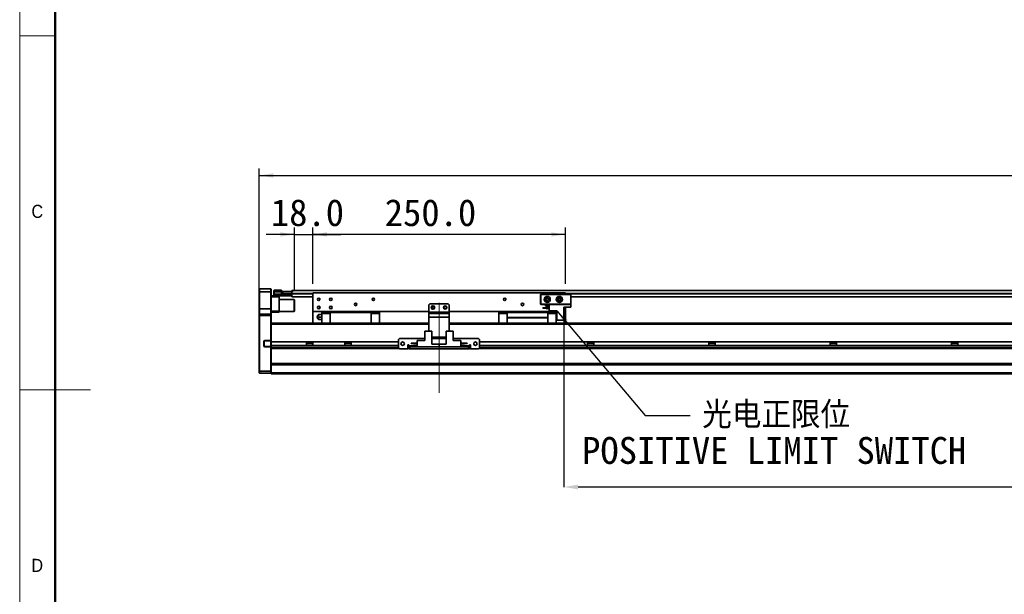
# Model space of a CAD drawing. Header units: millimetres. Extents: x 35 to 2905, y 35 to 2044.
# Tile 2 of 10: x 35 to 1009, y 837 to 1406. Entities that reach past the tile are written whole.
import ezdxf

# ---------------------------------------------------------------- set-up
doc = ezdxf.new("R2010")
doc.units = ezdxf.units.MM
doc.header["$LTSCALE"] = 7
doc.header["$PDSIZE"] = -1
doc.linetypes.add('CENTERX2', pattern=[20.32, 12.7, -2.54, 2.54, -2.54])
doc.layers.add('黑色实线', color=7, linetype='Continuous')
doc.styles.add('SLDTEXTSTYLE1', font='Gothic.ttf', dxfattribs={"width": 0.913})
doc.styles.add('SLDTEXTSTYLE8', font='txt')
doc.styles.add('SLDTEXTSTYLE9', font='txt', dxfattribs={"bigfont": 'bigfont'})
doc.dimstyles.new('SLDDIMSTYLE0', dxfattribs={"dimtxt": 26.6, "dimasz": 14, "dimexe": 0, "dimexo": 0.0625, "dimgap": 6.65, "dimtad": 2, "dimdec": 1, "dimrnd": 1e-09, "dimzin": 4, "dimdsep": 46, "dimtxsty": 'SLDTEXTSTYLE8', "dimsah": 1, "dimcen": 0.09, "dimadec": 0, "dimazin": 1, "dimtfac": 1, "dimtdec": 1, "dimtmove": 0, "dimatfit": 0, "dimfxl": 0, "dimfrac": 2, "dimtolj": 1, "dimtzin": 12, "dimarcsym": 0})
doc.dimstyles.new('SLDDIMSTYLE2', dxfattribs={"dimtxt": 0.18, "dimasz": 14, "dimexe": 0, "dimexo": 0.0625, "dimgap": 0, "dimtad": 0, "dimtih": 1, "dimtoh": 1, "dimdec": 0, "dimrnd": 1e-09, "dimzin": 0, "dimdsep": 46, "dimtxsty": 'Standard', "dimsah": 1, "dimcen": 0.09, "dimadec": 0, "dimazin": 0, "dimtfac": 14, "dimtdec": 0, "dimtofl": 0, "dimtmove": 0, "dimatfit": 3, "dimfxl": 0, "dimfrac": 2, "dimtolj": 1, "dimtzin": 0, "dimarcsym": 0})
doc.dimstyles.new('SLDDIMSTYLE3', dxfattribs={"dimtxt": 26.6, "dimasz": 14, "dimexe": 0, "dimexo": 0.0625, "dimgap": 6.65, "dimtad": 2, "dimdec": 1, "dimrnd": 1e-09, "dimzin": 4, "dimdsep": 46, "dimtxsty": 'SLDTEXTSTYLE8', "dimsah": 1, "dimcen": 0.09, "dimadec": 0, "dimazin": 1, "dimtfac": 1, "dimtdec": 1, "dimtofl": 0, "dimtmove": 0, "dimatfit": 3, "dimfxl": 0, "dimfrac": 2, "dimtolj": 1, "dimtzin": 12, "dimarcsym": 0})

# ---------------------------------------------------------------- blocks, each defined once
blk = doc.blocks.new('_D_21')
at = {"layer": '黑色实线'}
for p, q in [((271.82, 1121.92), (271.82, 1258.53)), ((2127.82, 1121.92), (2127.82, 1258.53)), ((271.82, 1251.53), (2127.82, 1251.53))]:
    blk.add_line(p, q, dxfattribs=at)
for points in [[(271.82, 1251.53), (285.82, 1249.43), (285.82, 1253.63)], [(2127.82, 1251.53), (2113.82, 1253.63), (2113.82, 1249.43)]]:
    blk.add_solid(points, dxfattribs=at)
at = {"layer": '黑色实线', "insert": (1153.6, 1286.43), "char_height": 26.6, "attachment_point": 1, "style": 'SLDTEXTSTYLE8'}
blk.add_mtext('1856.0', dxfattribs=at)
blk = doc.blocks.new('_D_22')
at = {"layer": '黑色实线'}
for p, q in [((306.82, 1137.62), (306.82, 1200.23)), ((324.82, 1144.42), (324.82, 1200.23)), ((306.82, 1193.23), (278.82, 1193.23)), ((306.82, 1193.23), (324.82, 1193.23)), ((324.82, 1193.23), (352.82, 1193.23))]:
    blk.add_line(p, q, dxfattribs=at)
for points in [[(306.82, 1193.23), (292.82, 1195.33), (292.82, 1191.13)], [(324.82, 1193.23), (338.82, 1191.13), (338.82, 1195.33)]]:
    blk.add_solid(points, dxfattribs=at)
at = {"layer": '黑色实线', "insert": (283.46, 1228.13), "char_height": 26.6, "attachment_point": 1, "style": 'SLDTEXTSTYLE8'}
blk.add_mtext('18.0', dxfattribs=at)
blk = doc.blocks.new('_D_23')
at = {"layer": '黑色实线'}
for p, q in [((324.82, 1144.42), (324.82, 1200.23)), ((574.82, 1144.42), (574.82, 1200.23)), ((574.82, 1193.23), (324.82, 1193.23))]:
    blk.add_line(p, q, dxfattribs=at)
for points in [[(324.82, 1193.23), (338.82, 1191.13), (338.82, 1195.33)], [(574.82, 1193.23), (560.82, 1195.33), (560.82, 1191.13)]]:
    blk.add_solid(points, dxfattribs=at)
at = {"layer": '黑色实线', "insert": (396.11, 1228.13), "char_height": 26.6, "attachment_point": 1, "style": 'SLDTEXTSTYLE8'}
blk.add_mtext('250.0', dxfattribs=at)
blk = doc.blocks.new('_D_26')
at = {"layer": 'Defpoints', "color": 0}
for p in [(573.32, 1108.53), (1793.32, 1105.03), (573.32, 943.53)]:
    blk.add_point(p, dxfattribs=at)
at = {"layer": '黑色实线', "color": 0, "lineweight": -2}
for p, q in [((573.32, 1108.47), (573.32, 943.53)), ((1793.32, 1104.97), (1793.32, 943.53)), ((1779.32, 943.53), (587.32, 943.53))]:
    blk.add_line(p, q, dxfattribs=at)
at = {"layer": '黑色实线', "color": 0}
for points in [[(587.32, 945.86), (587.32, 941.2), (573.32, 943.53)], [(1779.32, 945.86), (1779.32, 941.2), (1793.32, 943.53)]]:
    blk.add_solid(points, dxfattribs=at)
at = {"layer": '黑色实线', "color": 0, "insert": (1207.24, 936.88), "char_height": 26.6, "attachment_point": 2, "style": 'SLDTEXTSTYLE8'}
blk.add_mtext('\\A1;Stroke T=1220.0', dxfattribs=at)
blk = doc.blocks.new('SW_NOTE_9')
at = {"layer": '黑色实线', "color": 0, "char_height": 26.6, "attachment_point": 2}
for s, insert, style in [('光电正限位', (85.06, 13.78), 'SLDTEXTSTYLE9'), ('POSITIVE LIMIT SWITCH', (83.08, -21.39), 'SLDTEXTSTYLE8')]:
    blk.add_mtext(s, dxfattribs=dict(at, insert=insert, style=style))

msp = doc.modelspace()

# ---------------------------------------------------------------- linework, layer by layer
at = {"color": 7, "linetype": 'Continuous', "lineweight": 18}
for p, q in [((35, 2044), (35, 35)), ((70, 2009), (70, 70)), ((35, 1389.5), (70, 1389.5)), ((35, 1039.5), (105, 1039.5))]:
    msp.add_line(p, q, dxfattribs=at)
at = {"color": 7, "linetype": 'Continuous', "lineweight": 50}
msp.add_line((70, 2009), (70, 70), dxfattribs=at)
at = {"color": 7, "linetype": 'Continuous', "lineweight": 35}
for p, q in [((272.12, 1139.53), (271.82, 1139.23)), ((272.12, 1139.53), (272.12, 1136.53)), ((272.12, 1139.53), (283.52, 1139.53)), ((283.52, 1136.53), (283.52, 1139.53)), ((283.52, 1139.53), (283.82, 1139.23)), ((271.82, 1136.53), (271.82, 1139.23)), ((272.12, 1136.53), (271.82, 1136.53)), ((271.82, 1119.53), (271.82, 1136.53)), ((283.52, 1136.53), (272.12, 1136.53)), ((272.12, 1136.53), (272.12, 1119.53)), ((283.52, 1119.53), (283.52, 1136.53)), ((283.52, 1136.53), (283.82, 1136.53)), ((283.82, 1139.23), (283.82, 1136.53)), ((283.82, 1136.53), (283.82, 1119.53)), ((283.82, 1132.53), (286.62, 1132.53)), ((291.82, 1131.53), (283.82, 1131.53)), ((286.32, 1137.73), (286.62, 1138.03)), ((286.32, 1136.53), (286.32, 1137.73)), ((286.32, 1136.53), (286.62, 1136.53)), ((286.32, 1134.03), (286.32, 1136.53)), ((286.62, 1134.03), (286.32, 1134.03)), ((286.32, 1132.83), (286.32, 1134.03)), ((286.62, 1132.53), (286.32, 1132.83)), ((286.62, 1138.03), (286.62, 1136.53)), ((286.62, 1138.03), (293.82, 1138.03)), ((293.82, 1136.53), (286.62, 1136.53)), ((286.62, 1136.53), (286.62, 1134.03)), ((286.62, 1134.03), (304.02, 1134.03)), ((286.62, 1134.03), (286.62, 1132.53)), ((304.02, 1132.53), (286.62, 1132.53)), ((291.82, 1132.53), (291.82, 1131.53)), ((291.82, 1131.53), (291.82, 1117.53)), ((293.82, 1138.03), (293.82, 1136.53)), ((293.82, 1134.23), (293.82, 1136.53)), ((293.82, 1134.53), (304.02, 1134.53)), ((304.02, 1134.23), (293.82, 1134.23)), ((294.32, 1134.73), (294.82, 1134.73)), ((294.32, 1134.53), (294.32, 1134.73)), ((294.82, 1134.73), (294.82, 1136.73)), ((294.82, 1136.73), (295.32, 1136.73)), ((295.32, 1134.73), (294.82, 1134.73)), ((295.32, 1136.73), (295.32, 1134.73)), ((295.32, 1136.73), (304.32, 1136.73)), ((295.32, 1134.73), (304.32, 1134.73)), ((304.02, 1134.53), (304.32, 1134.23)), ((304.02, 1134.53), (304.02, 1134.23)), ((304.02, 1134.53), (304.32, 1134.53)), ((304.02, 1134.03), (304.02, 1134.23)), ((304.02, 1134.23), (304.32, 1134.23)), ((304.02, 1132.53), (304.02, 1134.03)), ((304.02, 1134.03), (304.32, 1134.03)), ((304.02, 1132.53), (304.32, 1132.83)), ((2095.32, 1137.88), (304.32, 1137.88)), ((304.32, 1137.88), (304.32, 1136.73)), ((304.32, 1134.73), (304.32, 1136.73)), ((304.32, 1136.73), (304.82, 1136.73)), ((304.32, 1134.88), (304.32, 1134.38)), ((304.32, 1134.38), (304.32, 1131.38)), ((324.82, 1131.38), (304.32, 1131.38)), ((304.82, 1136.73), (304.82, 1136.54)), ((574.82, 1135.53), (324.82, 1135.53)), ((324.82, 1135.53), (324.82, 1117.03)), ((550.32, 1133.73), (550.62, 1134.03)), ((550.32, 1124.33), (550.32, 1133.73)), ((550.62, 1133.6), (550.32, 1133.73)), ((550.62, 1134.03), (580.02, 1134.03)), ((550.62, 1134.03), (550.74, 1133.73)), ((550.74, 1133.73), (550.62, 1133.6)), ((550.62, 1133.6), (550.62, 1124.45)), ((579.89, 1133.73), (550.74, 1133.73)), ((574.82, 1135.53), (574.82, 1134.03)), ((580.02, 1134.03), (579.89, 1133.73)), ((580.02, 1133.6), (579.89, 1133.73)), ((580.02, 1134.03), (580.32, 1133.73)), ((580.32, 1133.73), (580.02, 1133.6)), ((580.02, 1124.45), (580.02, 1133.6)), ((580.32, 1133.73), (580.32, 1124.33)), ((1821.32, 1131.38), (580.32, 1131.38)), ((306.52, 1129.03), (291.82, 1129.03)), ((306.82, 1128.73), (306.52, 1129.03)), ((306.52, 1117.03), (306.52, 1129.03)), ((306.82, 1128.73), (306.82, 1117.33)), ((440.82, 1124.53), (439.82, 1123.53)), ((439.82, 1123.53), (439.82, 1116.53)), ((458.82, 1124.53), (440.82, 1124.53)), ((459.82, 1123.53), (458.82, 1124.53)), ((459.82, 1123.53), (459.82, 1116.53)), ((550.62, 1124.45), (550.32, 1124.33)), ((550.62, 1124.03), (550.32, 1124.33)), ((550.62, 1124.45), (550.74, 1124.33)), ((550.74, 1124.33), (550.62, 1124.03)), ((558.82, 1124.03), (550.62, 1124.03)), ((550.74, 1124.33), (579.89, 1124.33)), ((552.62, 1120.48), (552.62, 1120.78)), ((552.62, 1120.78), (558.82, 1120.78)), ((552.62, 1120.48), (558.82, 1120.48)), ((555.02, 1122.73), (555.02, 1123.43)), ((555.02, 1123.43), (558.82, 1123.43)), ((555.02, 1122.73), (558.82, 1122.73)), ((558.04, 1120.78), (558.07, 1121.03)), ((558.82, 1117.83), (558.82, 1124.03)), ((558.82, 1124.03), (580.32, 1124.03)), ((573.32, 1108.53), (573.32, 1121.43)), ((580.32, 1121.43), (573.32, 1121.43)), ((574.82, 1121.43), (574.82, 1117.03)), ((579.89, 1124.33), (580.02, 1124.45)), ((579.89, 1124.33), (580.02, 1124.03)), ((580.32, 1124.33), (580.02, 1124.45)), ((580.32, 1124.33), (580.02, 1124.03)), ((580.32, 1121.43), (580.32, 1124.03)), ((272.12, 1119.53), (271.82, 1119.53)), ((271.82, 1114.23), (271.82, 1119.53)), ((272.12, 1114.53), (271.82, 1114.23)), ((271.82, 1113.03), (271.82, 1114.23)), ((272.12, 1113.03), (271.82, 1113.03)), ((271.82, 1058.15), (271.82, 1113.03)), ((272.12, 1119.53), (272.12, 1114.53)), ((283.52, 1119.53), (272.12, 1119.53)), ((272.12, 1114.53), (272.12, 1113.03)), ((272.12, 1114.53), (283.52, 1114.53)), ((283.52, 1113.03), (272.12, 1113.03)), ((272.12, 1113.03), (272.12, 1058.03)), ((283.52, 1114.53), (283.52, 1119.53)), ((283.82, 1119.53), (283.52, 1119.53)), ((283.52, 1113.03), (283.52, 1114.53)), ((283.82, 1114.23), (283.52, 1114.53)), ((283.82, 1113.03), (283.52, 1113.03)), ((283.52, 1088.38), (283.52, 1113.03)), ((283.82, 1119.53), (283.82, 1114.23)), ((283.82, 1117.53), (291.82, 1117.53)), ((291.82, 1116.53), (283.82, 1116.53)), ((283.82, 1114.23), (283.82, 1113.03)), ((283.82, 1113.03), (283.82, 1105.18)), ((291.82, 1117.53), (291.82, 1116.53)), ((291.82, 1117.03), (306.52, 1117.03)), ((306.52, 1117.03), (306.82, 1117.33)), ((439.82, 1117.03), (324.82, 1117.03)), ((324.82, 1117.03), (324.82, 1105.53)), ((329.32, 1111.3), (329.32, 1111.76)), ((333.82, 1114.03), (331.5, 1114.03)), ((331.5, 1111.53), (333.82, 1111.53)), ((333.82, 1114.98), (333.82, 1115.93)), ((333.82, 1115.93), (333.82, 1114.03)), ((333.82, 1111.53), (333.82, 1115.93)), ((342.07, 1115.93), (333.82, 1115.93)), ((333.82, 1105.47), (333.82, 1114.98)), ((333.82, 1114.98), (342.07, 1114.98)), ((333.82, 1114.03), (333.82, 1114.98)), ((333.82, 1111.53), (333.82, 1108.33)), ((333.82, 1111.53), (333.82, 1107.53)), ((342.07, 1116.03), (342.07, 1117.03)), ((342.07, 1117.03), (342.07, 1116.82)), ((342.07, 1116.53), (342.07, 1116.82)), ((342.07, 1116.82), (342.07, 1116.53)), ((342.07, 1105.47), (342.07, 1116.03)), ((342.07, 1116.03), (382.57, 1116.03)), ((342.07, 1116.03), (342.07, 1113.53)), ((342.07, 1114.98), (342.07, 1115.93)), ((342.07, 1114.98), (342.07, 1105.47)), ((382.57, 1116.03), (382.57, 1117.03)), ((382.57, 1116.03), (382.57, 1105.47)), ((390.82, 1115.93), (382.57, 1115.93)), ((382.57, 1114.98), (390.82, 1114.98)), ((390.82, 1114.98), (390.82, 1115.93)), ((390.82, 1114.98), (390.82, 1105.47)), ((439.82, 1116.53), (459.82, 1116.53)), ((439.82, 1115.03), (439.82, 1116.53)), ((439.82, 1115.03), (459.82, 1115.03)), ((439.82, 1111.53), (439.82, 1115.03)), ((459.82, 1111.53), (439.82, 1111.53)), ((439.82, 1111.53), (439.82, 1097.73)), ((566.37, 1117.03), (459.82, 1117.03)), ((459.82, 1116.53), (459.82, 1115.03)), ((459.82, 1115.03), (459.82, 1111.53)), ((459.82, 1111.53), (459.82, 1097.73)), ((508.82, 1115.93), (508.82, 1114.98)), ((517.07, 1115.93), (508.82, 1115.93)), ((517.07, 1114.98), (508.82, 1114.98)), ((508.82, 1114.98), (508.82, 1105.47)), ((517.07, 1117.03), (517.07, 1116.03)), ((557.57, 1116.03), (517.07, 1116.03)), ((517.07, 1116.03), (517.07, 1111.03)), ((517.07, 1111.03), (557.57, 1111.03)), ((517.07, 1111.03), (517.07, 1110.73)), ((557.57, 1110.73), (517.07, 1110.73)), ((517.07, 1110.73), (517.07, 1105.47)), ((557.57, 1116.03), (557.57, 1117.03)), ((557.57, 1116.03), (557.57, 1111.03)), ((565.82, 1115.93), (557.57, 1115.93)), ((565.82, 1114.98), (557.57, 1114.98)), ((557.57, 1110.73), (557.57, 1111.03)), ((557.57, 1110.73), (557.57, 1105.47)), ((558.82, 1117.83), (566.37, 1117.83)), ((565.82, 1114.98), (565.82, 1115.93)), ((565.82, 1105.47), (565.82, 1114.98)), ((565.82, 1114.03), (566.37, 1114.03)), ((565.82, 1111.53), (566.37, 1111.53)), ((566.37, 1108.53), (566.37, 1117.83)), ((574.82, 1117.03), (573.32, 1117.03)), ((574.82, 1117.03), (574.82, 1105.53)), ((439.82, 1105.47), (283.82, 1105.47)), ((283.82, 1105.18), (283.82, 1104.47)), ((283.82, 1086.93), (283.82, 1104.47)), ((289.82, 1105.53), (333.82, 1105.53)), ((289.82, 1105.53), (289.82, 1105.47)), ((333.82, 1109.03), (331.5, 1109.03)), ((333.82, 1105.53), (333.82, 1109.03)), ((333.82, 1109.03), (333.82, 1107.53)), ((342.07, 1107.53), (342.07, 1105.53)), ((390.82, 1105.53), (439.82, 1105.53)), ((459.82, 1105.53), (508.82, 1105.53)), ((1793.32, 1105.47), (459.82, 1105.47)), ((566.37, 1109.03), (565.82, 1109.03)), ((565.82, 1105.53), (1793.32, 1105.53)), ((573.32, 1108.53), (566.37, 1108.53)), ((435.87, 1097.73), (435.87, 1088.43)), ((435.87, 1097.73), (442.82, 1097.73)), ((442.82, 1097.73), (442.82, 1084.83)), ((456.82, 1091.53), (442.82, 1091.53)), ((456.82, 1097.73), (456.82, 1084.83)), ((456.82, 1097.73), (463.77, 1097.73)), ((463.77, 1097.73), (463.77, 1088.43)), ((276.52, 1087.58), (276.52, 1082.88)), ((276.52, 1087.58), (276.82, 1087.58)), ((276.52, 1082.88), (276.82, 1082.88)), ((276.82, 1082.88), (276.82, 1087.58)), ((277.32, 1088.38), (277.32, 1088.08)), ((283.52, 1088.38), (277.32, 1088.38)), ((277.32, 1088.08), (283.39, 1088.08)), ((277.32, 1082.08), (277.32, 1082.38)), ((283.39, 1082.38), (277.32, 1082.38)), ((277.32, 1082.08), (283.52, 1082.08)), ((283.52, 1088.38), (283.39, 1088.08)), ((283.39, 1088.08), (283.52, 1088.08)), ((283.39, 1082.38), (283.52, 1082.08)), ((283.52, 1082.38), (283.39, 1082.38)), ((283.82, 1088.38), (283.52, 1088.38)), ((283.52, 1088.08), (283.82, 1088.38)), ((283.52, 1088.08), (283.52, 1082.38)), ((283.52, 1082.38), (283.82, 1082.08)), ((283.52, 1058.03), (283.52, 1082.08)), ((283.52, 1082.08), (283.82, 1082.08)), ((409.82, 1086.93), (283.82, 1086.93)), ((283.82, 1083.53), (283.82, 1086.93)), ((409.82, 1083.53), (283.82, 1083.53)), ((283.82, 1081.47), (283.82, 1083.53)), ((283.82, 1081.47), (283.82, 1080.75)), ((318.65, 1086.93), (318.65, 1083.53)), ((324.99, 1085.53), (318.65, 1085.53)), ((324.99, 1083.53), (324.99, 1086.93)), ((356.65, 1086.93), (356.65, 1083.53)), ((362.99, 1085.53), (356.65, 1085.53)), ((362.99, 1083.53), (362.99, 1086.93)), ((410.82, 1090.23), (409.82, 1089.23)), ((409.82, 1089.23), (409.82, 1081.23)), ((409.82, 1081.23), (410.82, 1080.23)), ((435.87, 1090.23), (410.82, 1090.23)), ((419.82, 1084.23), (418.82, 1084.23)), ((418.82, 1084.23), (418.82, 1080.23)), ((419.82, 1083.53), (418.82, 1083.53)), ((419.82, 1083.23), (419.82, 1084.23)), ((419.82, 1083.23), (419.82, 1082.23)), ((419.82, 1080.23), (419.82, 1082.23)), ((419.82, 1082.23), (420.82, 1082.23)), ((420.82, 1082.23), (420.82, 1080.23)), ((478.82, 1082.23), (420.82, 1082.23)), ((422.12, 1085.48), (422.12, 1085.78)), ((422.12, 1085.78), (428.32, 1085.78)), ((422.12, 1085.48), (428.32, 1085.48)), ((424.52, 1082.83), (424.52, 1083.53)), ((424.52, 1083.53), (428.32, 1083.53)), ((424.52, 1082.83), (428.32, 1082.83)), ((428.32, 1082.23), (428.32, 1088.43)), ((428.32, 1088.43), (435.87, 1088.43)), ((428.32, 1082.23), (449.82, 1082.23)), ((456.82, 1090.23), (442.82, 1090.23)), ((449.82, 1084.83), (442.82, 1084.83)), ((449.82, 1084.83), (449.82, 1082.23)), ((449.82, 1084.83), (456.82, 1084.83)), ((471.32, 1082.23), (449.82, 1082.23)), ((488.82, 1090.23), (463.77, 1090.23)), ((471.32, 1088.43), (463.77, 1088.43)), ((471.32, 1088.43), (471.32, 1082.23)), ((477.52, 1085.78), (471.32, 1085.78)), ((477.52, 1085.48), (471.32, 1085.48)), ((475.12, 1083.53), (471.32, 1083.53)), ((475.12, 1082.83), (471.32, 1082.83)), ((475.12, 1083.53), (475.12, 1082.83)), ((477.52, 1085.78), (477.52, 1085.48)), ((478.82, 1080.23), (478.82, 1082.23)), ((478.82, 1082.23), (479.82, 1082.23)), ((480.82, 1084.23), (479.82, 1084.23)), ((479.82, 1084.23), (479.82, 1083.23)), ((480.82, 1083.53), (479.82, 1083.53)), ((479.82, 1082.23), (479.82, 1083.23)), ((479.82, 1082.23), (479.82, 1080.23)), ((480.82, 1080.23), (480.82, 1084.23)), ((489.82, 1089.23), (488.82, 1090.23)), ((488.82, 1080.23), (489.82, 1081.23)), ((489.82, 1081.23), (489.82, 1089.23)), ((1909.82, 1086.93), (489.82, 1086.93)), ((1909.82, 1083.53), (489.82, 1083.53)), ((596.65, 1086.93), (596.65, 1083.53)), ((602.99, 1085.53), (596.65, 1085.53)), ((602.99, 1083.53), (602.99, 1086.93)), ((716.65, 1086.93), (716.65, 1083.53)), ((722.99, 1085.53), (716.65, 1085.53)), ((722.99, 1083.53), (722.99, 1086.93)), ((836.65, 1086.93), (836.65, 1083.53)), ((842.99, 1085.53), (836.65, 1085.53)), ((842.99, 1083.53), (842.99, 1086.93)), ((956.65, 1086.93), (956.65, 1083.53)), ((962.99, 1085.53), (956.65, 1085.53)), ((962.99, 1083.53), (962.99, 1086.93)), ((283.82, 1080.75), (283.82, 1065.18)), ((410.57, 1080.47), (283.82, 1080.47)), ((410.82, 1080.23), (418.82, 1080.23)), ((419.82, 1080.47), (418.82, 1080.47)), ((420.82, 1080.23), (419.82, 1080.23)), ((478.82, 1080.23), (420.82, 1080.23)), ((479.82, 1080.23), (478.82, 1080.23)), ((480.82, 1080.47), (479.82, 1080.47)), ((480.82, 1080.23), (488.82, 1080.23)), ((1910.57, 1080.47), (489.06, 1080.47)), ((2115.82, 1065.47), (283.82, 1065.47)), ((283.82, 1065.18), (283.82, 1064.47)), ((2115.82, 1064.47), (283.82, 1064.47)), ((283.82, 1056.53), (283.82, 1064.47)), ((271.82, 1056.33), (271.82, 1058.15)), ((271.82, 1058.15), (272.12, 1058.03)), ((271.82, 1056.33), (272.12, 1056.03)), ((272.12, 1058.03), (272.12, 1056.03)), ((272.12, 1058.03), (283.52, 1058.03)), ((283.52, 1056.03), (272.12, 1056.03)), ((283.82, 1058.15), (283.52, 1058.03)), ((283.52, 1056.03), (283.52, 1058.03)), ((283.82, 1056.33), (283.52, 1056.03)), ((2115.82, 1056.53), (283.82, 1056.53)), ((283.82, 1055.53), (283.82, 1056.53)), ((2115.82, 1055.53), (283.82, 1055.53))]:
    msp.add_line(p, q, dxfattribs=at)
at = {"color": 8, "linetype": 'Continuous', "lineweight": 35}
for p, q in [((324.82, 1134.88), (304.32, 1134.88)), ((324.82, 1134.38), (304.32, 1134.38)), ((1824.82, 1134.88), (574.82, 1134.88)), ((1824.82, 1134.38), (574.82, 1134.38)), ((439.82, 1104.47), (283.82, 1104.47)), ((1793.88, 1104.47), (459.82, 1104.47)), ((409.82, 1081.47), (283.82, 1081.47)), ((419.82, 1081.47), (418.82, 1081.47)), ((424.52, 1083.23), (419.82, 1083.23)), ((479.82, 1083.23), (475.12, 1083.23)), ((480.82, 1081.47), (479.82, 1081.47)), ((1909.82, 1081.47), (489.82, 1081.47))]:
    msp.add_line(p, q, dxfattribs=at)
at = {"color": 7, "linetype": 'Continuous', "lineweight": 35}
for centre, radius in [((330.82, 1129.03), 1.25), ((342.82, 1129.03), 1.25), ((384.82, 1129.03), 1.25), ((514.82, 1129.03), 1.25), ((556.82, 1129.03), 3), ((556.82, 1129.03), 1.7), ((556.82, 1129.03), 1.25), ((568.82, 1129.03), 3), ((568.82, 1129.03), 1.7), ((568.82, 1129.03), 1.25), ((330.82, 1121.03), 1.25), ((342.82, 1121.03), 1.25), ((367.32, 1124.03), 1.25), ((443.82, 1121.03), 1.7), ((443.82, 1121.03), 1.25), ((455.82, 1121.03), 1.7), ((455.82, 1121.03), 1.25), ((532.32, 1124.03), 1.25), ((413.82, 1085.23), 1.7), ((485.82, 1085.23), 1.7)]:
    msp.add_circle(centre, radius, dxfattribs=at)
for centre, radius, start, end in [((556.82, 1121.03), 1.25, 0, 191.53696), ((556.82, 1121.03), 1.25, 206.10388, 333.89612), ((329.42, 1111.53), 0.25, 111.36458, 248.69453), ((332.32, 1111.53), 3, 123.36668, 175.56913), ((332.32, 1111.53), 3, 184.51433, 236.60291), ((277.32, 1087.58), 0.8, 90, 180), ((277.32, 1082.88), 0.8, 180, 270), ((277.32, 1087.58), 0.5, 90, 180), ((277.32, 1082.88), 0.5, 180, 270)]:
    msp.add_arc(centre, radius, start, end, dxfattribs=at)
for points, knots in [([(331.5, 1114.03), (331.34, 1114.03), (331.04, 1114.03), (330.76, 1114.03), (330.63, 1114.03), (330.66, 1114.03), (330.67, 1114.03)], [0, 0, 0, 0, 0.318636, 0.637271, 0.955902, 1, 1, 1, 1]), ([(331.5, 1111.53), (331.35, 1111.62), (331.04, 1111.81), (330.75, 1112.24), (330.63, 1112.71), (330.7, 1113.2), (330.95, 1113.64), (331.26, 1113.9), (331.46, 1114.01), (331.5, 1114.03)], [0, 0, 0, 0, 0.159712, 0.319424, 0.479133, 0.638842, 0.798554, 0.958265, 1, 1, 1, 1]), ([(331.5, 1109.03), (331.35, 1109.12), (331.04, 1109.31), (330.75, 1109.74), (330.63, 1110.21), (330.7, 1110.7), (330.95, 1111.14), (331.26, 1111.4), (331.46, 1111.51), (331.5, 1111.53)], [0, 0, 0, 0, 0.159712, 0.319424, 0.479133, 0.638843, 0.798554, 0.958266, 1, 1, 1, 1]), ([(330.67, 1109.03), (330.68, 1109.03), (330.7, 1109.03), (330.95, 1109.03), (331.26, 1109.03), (331.46, 1109.03), (331.5, 1109.03)], [0, 0, 0, 0, 0.276307, 0.596338, 0.916371, 1, 1, 1, 1])]:
    msp.add_open_spline(points, degree=3, knots=knots, dxfattribs=at)
at = {"layer": '黑色实线', "linetype": 'CENTERX2', "lineweight": 18}
msp.add_line((449.82, 1036.78), (449.82, 1133.68), dxfattribs=at)

# ---------------------------------------------------------------- block references
at = {"layer": '黑色实线', "color": 7}
msp.add_blockref('SW_NOTE_9', (698.24, 1014.36), dxfattribs=at)

# ---------------------------------------------------------------- texts
at = {"color": 7, "linetype": 'Continuous', "lineweight": 0, "char_height": 12.96, "attachment_point": 1, "style": 'SLDTEXTSTYLE1'}
for s, insert in [('C', (46.67, 1222.52)), ('D', (46.67, 872.52))]:
    msp.add_mtext(s, dxfattribs=dict(at, insert=insert))

# ---------------------------------------------------------------- dimensions: what is measured, and where the dimension line sits
at = {"layer": '黑色实线'}
for base, p1, p2, dimstyle, picture, middle in [((2127.82, 1251.53), (271.82, 1113.03), (2127.82, 1113.03), 'SLDDIMSTYLE3', '_D_21', (1205.59, 1251.53)), ((324.82, 1193.23), (306.82, 1128.73), (324.82, 1135.53), 'SLDDIMSTYLE0', '_D_22', (316.23, 1193.23)), ((324.82, 1193.23), (574.82, 1135.53), (324.82, 1135.53), 'SLDDIMSTYLE3', '_D_23', (438.49, 1193.23))]:
    dim = msp.add_linear_dim(base=base, p1=p1, p2=p2, dimstyle=dimstyle, dxfattribs=at)
    dim.commit()
    dim.dimension.update_dxf_attribs({"geometry": picture, "text_midpoint": middle, "dimtype": 160})
dim = msp.add_linear_dim(base=(573.32, 943.53), p1=(1793.32, 1105.03), p2=(573.32, 1108.53), text='Stroke T=<>', dimstyle='SLDDIMSTYLE3', dxfattribs=at)
dim.commit()
dim.dimension.update_dxf_attribs({"geometry": '_D_26', "text_midpoint": (1207.24, 943.53), "dimtype": 160})

# ---------------------------------------------------------------- leaders
at = {"layer": '黑色实线', "color": 7}
msp.add_leader([(566.37, 1117.83), (653.79, 1014.36), (698.24, 1014.36)], dimstyle='SLDDIMSTYLE2', dxfattribs=at)

doc.saveas('drawing.dxf')
